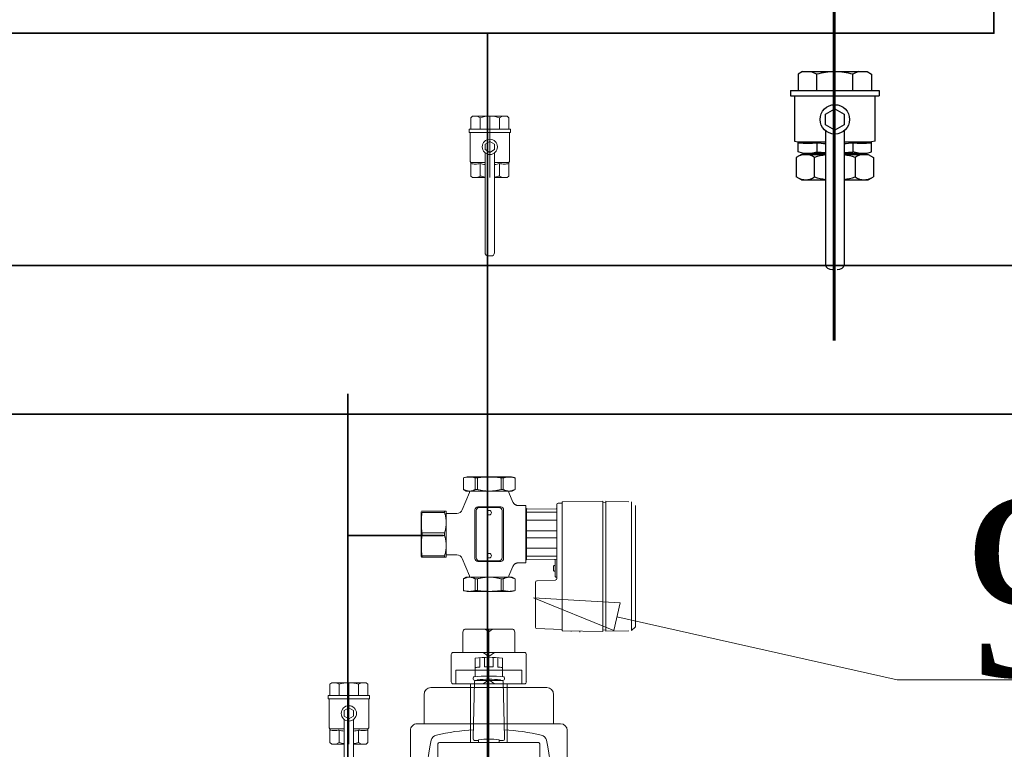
# Model space of a CAD drawing. Header units: centimetres. Extents: x -122 to 72759, y 3298 to 43172.
# Tile 211 of 243: x 31802 to 31874, y 17174 to 17227. Entities that reach past the tile are written whole.
import ezdxf
from ezdxf import colors
from ezdxf.entities.mleader import LeaderData, LeaderLine
from ezdxf.enums import TextEntityAlignment as Align
from ezdxf.lldxf.tags import DXFTag
from ezdxf.math import Vec2, Vec3

# ---------------------------------------------------------------- set-up
doc = ezdxf.new("R2010")
doc.units = ezdxf.units.CM
doc.header["$MEASUREMENT"] = 0
doc.layers.get('0').update_dxf_attribs({"lineweight": 5})
for name, color, linetype, lineweight in [('2DH_OBJ', 7, 'Continuous', 25), ('IS_ct-p', 30, 'CIEPťO_TECH_POWROT1', 60), ('IS_Powrót', 5, 'DASH', 35), ('IS_Text_Odbiornikow_Therm', 7, 'Continuous', 5), ('IS_Zasilanie', 1, 'SOLID', 35), ('S-Opisy', 250, 'Continuous', 15)]:
    doc.layers.add(name, color=color, linetype=linetype, lineweight=lineweight)
doc.layers.add('IS_Armatura_Therm', color=7, linetype='SOLID', lineweight=5, true_color=0x000000)
doc.styles.add('CP_ATTR', font='ROMANS.SHX')
doc.styles.add('IS_KS_wewn_opis', font='ARIALN.TTF', dxfattribs={"width": 0.8, "height": 18})
doc.styles.get("Standard").update_dxf_attribs({"font": 'ARIAL.TTF'})
doc.linetypes.add('CIEPťO_TECH_POWROT1', pattern='A,30,-0.0001,["//",Standard,S=8,R=0,X=0,Y=-4],-0.0001,30,-30', length=90.0002)
tags = doc.linetypes.add('DASH', pattern=[15, 10, -5]).pattern_tags.tags
tags[6:7] = [DXFTag(74, 4), DXFTag(75, 0), DXFTag(340, '0'), DXFTag(46, 0.0), DXFTag(50, 0.0), DXFTag(44, 0.0), DXFTag(45, 0.0)]
tags[4:5] = [DXFTag(74, 4), DXFTag(75, 0), DXFTag(340, '0'), DXFTag(46, 0.0), DXFTag(50, 0.0), DXFTag(44, 0.0), DXFTag(45, 0.0)]
tags = doc.linetypes.add('SOLID', pattern=[10, 10, 0]).pattern_tags.tags
tags[6:7] = [DXFTag(74, 4), DXFTag(75, 0), DXFTag(340, '0'), DXFTag(46, 0.0), DXFTag(50, 0.0), DXFTag(44, 0.0), DXFTag(45, 0.0)]
tags[4:5] = [DXFTag(74, 4), DXFTag(75, 0), DXFTag(340, '0'), DXFTag(46, 0.0), DXFTag(50, 0.0), DXFTag(44, 0.0), DXFTag(45, 0.0)]

# ---------------------------------------------------------------- blocks, each defined once
blk = doc.blocks.new('A$C0A6F419B')
for p, q in [((5.09, 24.21), (5.23, 29.02)), ((32.1, 29.58), (5.21, 29.58)), ((6, 30.36), (31.32, 30.36)), ((31.32, 30.36), (32.1, 29.58)), ((32.25, 24.21), (32.12, 29.02)), ((5.08, 23.53), (32.26, 23.53)), ((5.08, 23.53), (5.23, 15.13)), ((5.09, 24.21), (32.25, 24.21)), ((5.41, 24.21), (5.35, 23.53)), ((31.93, 24.21), (31.99, 23.53)), ((32.12, 15.13), (32.26, 23.53)), ((32.41, 18.73), (32.24, 18.73)), ((32.31, 16.93), (32.15, 16.93)), ((5.23, 15.13), (5.23, 15.13)), ((5.28, 15.08), (32.06, 15.08)), ((5.47, 15.02), (5.5, 14.2)), ((31.68, 9.72), (31.87, 15.02)), ((5.75, 13.96), (21.22, 13.96)), ((6.64, 13.83), (6.75, 7.6)), ((7.37, 7.47), (7.37, 13.96)), ((9.04, 7.47), (9.04, 13.96)), ((11.23, 7.47), (11.23, 13.96)), ((12.69, 7.47), (12.69, 13.96)), ((14.88, 7.47), (14.88, 13.96)), ((16.55, 7.47), (16.55, 13.96)), ((17.28, 13.96), (17.17, 7.6)), ((17.41, 13.62), (20.78, 13.62)), ((18.47, 13.62), (18.51, 13.4)), ((18.64, 13.29), (19.53, 13.29)), ((19.7, 13.62), (19.67, 13.4)), ((20.92, 13.83), (20.92, 13.76)), ((21.55, 13.64), (21.69, 9.81)), ((22.02, 9.48), (31.44, 9.48)), ((17.95, 7.47), (5.97, 7.47)), ((5.97, 5.88), (5.97, 7.47)), ((6.75, 7.6), (17.17, 7.6)), ((6.88, 7.47), (17.04, 7.47)), ((10.77, 7.47), (10.76, 7.47)), ((13.15, 7.47), (13.16, 7.47)), ((17.95, 5.88), (17.95, 7.47)), ((0.18, 5.22), (-0.02, 4.48)), ((-0.02, 4.48), (-0.02, -4.81)), ((2.63, 5.22), (0.18, 5.22)), ((2.63, 5.22), (0.18, 5.22)), ((0.18, 5.22), (0.18, 5.22)), ((2.97, 4.63), (2.63, 5.22)), ((2.63, 5.22), (2.63, 5.22)), ((2.97, -4.96), (2.97, 4.63)), ((3.27, 3.95), (5.24, 4.78)), ((18.68, 4.78), (20.65, 3.95)), ((21.29, 5.22), (20.95, 4.63)), ((20.95, 4.63), (20.95, -4.96)), ((21.29, 5.22), (21.29, 5.22)), ((23.74, 5.22), (21.29, 5.22)), ((23.74, 5.22), (21.29, 5.22)), ((23.74, 5.22), (23.74, 5.22)), ((23.94, 4.48), (23.74, 5.22)), ((23.94, 4.48), (23.94, -4.81)), ((2.63, 2.75), (0.18, 2.75)), ((0.18, 2.75), (0.18, 2.3)), ((2.63, 2.3), (0.18, 2.3)), ((2.63, 2.75), (2.63, 2.3)), ((3.27, 3.95), (2.97, 3.95)), ((6.27, -2.56), (6.27, 2.23)), ((6.87, 2.83), (17.05, 2.83)), ((7.02, 2.5), (16.9, 2.5)), ((17.65, 2.23), (17.65, -2.56)), ((20.95, 3.95), (20.65, 3.95)), ((21.29, 2.75), (21.29, 2.3)), ((23.74, 2.75), (21.29, 2.75)), ((23.74, 2.3), (21.29, 2.3)), ((23.74, 2.75), (23.74, 2.3)), ((6.42, -2.29), (6.42, 1.9)), ((17.5, 1.9), (17.5, -2.29)), ((23.94, -0.56), (23.9, -0.56)), ((2.63, -2.64), (0.18, -2.64)), ((0.18, -2.64), (0.18, -3.08)), ((2.63, -3.08), (0.18, -3.08)), ((2.63, -2.64), (2.63, -3.08)), ((17.05, -3.16), (6.87, -3.16)), ((16.9, -2.89), (7.02, -2.89)), ((21.29, -2.64), (21.29, -3.08)), ((23.74, -2.64), (21.29, -2.64)), ((23.74, -3.08), (21.29, -3.08)), ((23.74, -2.64), (23.74, -3.08)), ((0.18, -5.56), (-0.02, -4.81)), ((2.63, -5.55), (0.18, -5.55)), ((0.18, -5.55), (0.18, -5.56)), ((2.63, -5.56), (0.18, -5.56)), ((2.97, -4.96), (2.63, -5.56)), ((2.63, -5.55), (2.63, -5.56)), ((3.27, -4.28), (2.97, -4.28)), ((6.88, -5.81), (3.27, -4.28)), ((20.65, -4.28), (17.04, -5.81)), ((20.95, -4.28), (20.65, -4.28)), ((21.29, -5.56), (20.95, -4.96)), ((21.29, -5.55), (21.29, -5.56)), ((23.74, -5.55), (21.29, -5.55)), ((23.74, -5.56), (21.29, -5.56)), ((23.94, -4.81), (23.74, -5.56)), ((23.74, -5.55), (23.74, -5.56)), ((7.62, -9.15), (7.62, -6.91)), ((16.3, -9.15), (16.3, -6.91)), ((7.17, -9.15), (16.75, -9.15)), ((7.17, -14.35), (7.17, -9.15)), ((7.17, -9.5), (7.42, -9.5)), ((7.42, -9.5), (7.42, -14.19)), ((11.7, -9.5), (12.22, -9.5)), ((11.7, -9.5), (11.7, -14.19)), ((12.22, -9.5), (12.22, -14.19)), ((16.49, -9.5), (16.75, -9.5)), ((16.49, -9.5), (16.49, -14.19)), ((16.75, -14.35), (16.75, -9.15)), ((7.32, -14.39), (16.6, -14.39)), ((11.7, -14.19), (12.22, -14.19)), ((16.49, -14.19), (16.75, -14.19)), ((16.75, -14.35), (16.6, -14.39))]:
    blk.add_line(p, q)
for points in [[(0.18, 5.22), (0.16, 5.12), (0.14, 5.03), (0.12, 4.93), (0.1, 4.84), (0.08, 4.74), (0.07, 4.65), (0.05, 4.55), (0.04, 4.46), (0.04, 4.36), (0.03, 4.27), (0.02, 4.17), (0.02, 4.08), (0.02, 3.98), (0.02, 3.89), (0.02, 3.79), (0.03, 3.7), (0.04, 3.6), (0.04, 3.51), (0.05, 3.41), (0.07, 3.32), (0.08, 3.23), (0.1, 3.13), (0.12, 3.04), (0.14, 2.94), (0.16, 2.85), (0.18, 2.75)], [(2.63, 5.22), (2.67, 5.13), (2.72, 5.04), (2.76, 4.95), (2.8, 4.86), (2.83, 4.77), (2.86, 4.68), (2.89, 4.6), (2.91, 4.51), (2.93, 4.42), (2.94, 4.33), (2.96, 4.25), (2.97, 4.16), (2.97, 4.07), (2.97, 3.98)], [(5.24, 4.78), (5.29, 4.81), (5.35, 4.84), (5.41, 4.87), (5.47, 4.91), (5.52, 4.95), (5.57, 4.99), (5.62, 5.04), (5.67, 5.09), (5.71, 5.14), (5.75, 5.19), (5.79, 5.25), (5.82, 5.31), (5.85, 5.37), (5.88, 5.43), (5.9, 5.49), (5.92, 5.56), (5.94, 5.62), (5.95, 5.69), (5.96, 5.75), (5.97, 5.82), (5.97, 5.88)], [(17.95, 5.88), (17.95, 5.82), (17.96, 5.75), (17.97, 5.69), (17.98, 5.62), (18, 5.56), (18.02, 5.49), (18.04, 5.43), (18.07, 5.37), (18.1, 5.31), (18.13, 5.25), (18.17, 5.19), (18.21, 5.14), (18.25, 5.09), (18.3, 5.04), (18.35, 4.99), (18.4, 4.95), (18.45, 4.91), (18.51, 4.87), (18.56, 4.84), (18.62, 4.81), (18.68, 4.78)], [(21.29, 5.22), (21.24, 5.13), (21.2, 5.04), (21.16, 4.95), (21.12, 4.86), (21.09, 4.77), (21.06, 4.68), (21.03, 4.6), (21.01, 4.51), (20.99, 4.42), (20.97, 4.33), (20.96, 4.25), (20.95, 4.16), (20.95, 4.07), (20.95, 3.98)], [(23.74, 5.22), (23.76, 5.12), (23.78, 5.03), (23.8, 4.93), (23.82, 4.84), (23.84, 4.74), (23.85, 4.65), (23.86, 4.55), (23.88, 4.46), (23.88, 4.36), (23.89, 4.27), (23.9, 4.17), (23.9, 4.08), (23.9, 3.98), (23.9, 3.89), (23.9, 3.79), (23.89, 3.7), (23.88, 3.6), (23.88, 3.51), (23.86, 3.41), (23.85, 3.32), (23.84, 3.23), (23.82, 3.13), (23.8, 3.04), (23.78, 2.94), (23.76, 2.85), (23.74, 2.75)], [(0.18, 2.3), (0.16, 2.12), (0.14, 1.93), (0.12, 1.74), (0.1, 1.56), (0.08, 1.37), (0.07, 1.19), (0.06, 1), (0.05, 0.81), (0.04, 0.62), (0.03, 0.42), (0.02, 0.22), (0.02, 0.03), (0.02, -0.17), (0.02, -0.36), (0.02, -0.56), (0.03, -0.75), (0.04, -0.95), (0.05, -1.14), (0.06, -1.33), (0.07, -1.52), (0.08, -1.7), (0.1, -1.89), (0.12, -2.08), (0.14, -2.26), (0.16, -2.45), (0.18, -2.64)], [(2.97, 3.98), (2.97, 3.9), (2.97, 3.81), (2.96, 3.72), (2.94, 3.63), (2.93, 3.55), (2.91, 3.46), (2.89, 3.37), (2.86, 3.28), (2.83, 3.2), (2.8, 3.11), (2.76, 3.02), (2.72, 2.93), (2.67, 2.84), (2.63, 2.75)], [(2.63, 2.3), (2.67, 2.12), (2.72, 1.94), (2.76, 1.76), (2.8, 1.58), (2.83, 1.41), (2.86, 1.23), (2.89, 1.06), (2.91, 0.88), (2.93, 0.71), (2.94, 0.53), (2.96, 0.36), (2.97, 0.18), (2.97, 0.01), (2.97, -0.17)], [(20.95, 3.98), (20.95, 3.9), (20.95, 3.81), (20.96, 3.72), (20.97, 3.63), (20.99, 3.55), (21.01, 3.46), (21.03, 3.37), (21.06, 3.28), (21.09, 3.2), (21.12, 3.11), (21.16, 3.02), (21.2, 2.93), (21.24, 2.84), (21.29, 2.75)], [(21.29, 2.3), (21.24, 2.12), (21.2, 1.94), (21.16, 1.76), (21.12, 1.58), (21.09, 1.41), (21.06, 1.23), (21.03, 1.06), (21.01, 0.88), (20.99, 0.71), (20.97, 0.53), (20.96, 0.36), (20.95, 0.18), (20.95, 0.01), (20.95, -0.17)], [(23.74, 2.3), (23.76, 2.12), (23.78, 1.93), (23.8, 1.74), (23.82, 1.56), (23.84, 1.37), (23.85, 1.19), (23.86, 1), (23.87, 0.81), (23.88, 0.62), (23.89, 0.42), (23.9, 0.22), (23.9, 0.03), (23.9, -0.17), (23.9, -0.36), (23.9, -0.56), (23.89, -0.75), (23.88, -0.95), (23.87, -1.14), (23.86, -1.33), (23.85, -1.52), (23.84, -1.7), (23.82, -1.89), (23.8, -2.08), (23.78, -2.26), (23.76, -2.45), (23.74, -2.64)], [(2.97, -0.17), (2.97, -0.34), (2.97, -0.52), (2.96, -0.69), (2.94, -0.87), (2.93, -1.04), (2.91, -1.22), (2.89, -1.39), (2.86, -1.57), (2.83, -1.74), (2.8, -1.92), (2.76, -2.09), (2.72, -2.27), (2.67, -2.45), (2.63, -2.64)], [(20.95, -0.17), (20.95, -0.34), (20.95, -0.52), (20.96, -0.69), (20.97, -0.87), (20.99, -1.04), (21.01, -1.22), (21.03, -1.39), (21.06, -1.57), (21.09, -1.74), (21.12, -1.92), (21.16, -2.09), (21.2, -2.27), (21.24, -2.45), (21.29, -2.64)], [(0.18, -3.08), (0.16, -3.18), (0.14, -3.27), (0.12, -3.37), (0.1, -3.46), (0.08, -3.56), (0.07, -3.65), (0.05, -3.75), (0.04, -3.84), (0.04, -3.94), (0.03, -4.03), (0.02, -4.13), (0.02, -4.22), (0.02, -4.32), (0.02, -4.41), (0.02, -4.51), (0.03, -4.6), (0.04, -4.7), (0.04, -4.79), (0.05, -4.89), (0.07, -4.98), (0.08, -5.07), (0.1, -5.17), (0.12, -5.26), (0.14, -5.36), (0.16, -5.46), (0.18, -5.55)], [(2.63, -3.08), (2.67, -3.17), (2.72, -3.26), (2.76, -3.35), (2.8, -3.44), (2.83, -3.53), (2.86, -3.62), (2.89, -3.7), (2.91, -3.79), (2.93, -3.88), (2.94, -3.97), (2.96, -4.05), (2.97, -4.14), (2.97, -4.23), (2.97, -4.32)], [(21.29, -3.08), (21.24, -3.17), (21.2, -3.26), (21.16, -3.35), (21.12, -3.44), (21.09, -3.53), (21.06, -3.62), (21.03, -3.7), (21.01, -3.79), (20.99, -3.88), (20.97, -3.97), (20.96, -4.05), (20.95, -4.14), (20.95, -4.23), (20.95, -4.32)], [(23.74, -3.08), (23.76, -3.18), (23.78, -3.27), (23.8, -3.37), (23.82, -3.46), (23.84, -3.56), (23.85, -3.65), (23.86, -3.75), (23.88, -3.84), (23.88, -3.94), (23.89, -4.03), (23.9, -4.13), (23.9, -4.22), (23.9, -4.32), (23.9, -4.41), (23.9, -4.51), (23.89, -4.6), (23.88, -4.7), (23.88, -4.79), (23.86, -4.89), (23.85, -4.98), (23.84, -5.07), (23.82, -5.17), (23.8, -5.26), (23.78, -5.36), (23.76, -5.46), (23.74, -5.55)], [(2.97, -4.32), (2.97, -4.4), (2.97, -4.49), (2.96, -4.58), (2.94, -4.67), (2.93, -4.75), (2.91, -4.84), (2.89, -4.93), (2.86, -5.02), (2.83, -5.1), (2.8, -5.19), (2.76, -5.28), (2.72, -5.37), (2.67, -5.46), (2.63, -5.55)], [(20.95, -4.32), (20.95, -4.4), (20.95, -4.49), (20.96, -4.58), (20.97, -4.67), (20.99, -4.75), (21.01, -4.84), (21.03, -4.93), (21.06, -5.02), (21.09, -5.1), (21.12, -5.19), (21.16, -5.28), (21.2, -5.37), (21.24, -5.46), (21.29, -5.55)], [(7.42, -9.5), (7.58, -9.45), (7.74, -9.41), (7.89, -9.37), (8.05, -9.33), (8.2, -9.3), (8.35, -9.27), (8.5, -9.24), (8.66, -9.22), (8.81, -9.2), (8.96, -9.18), (9.11, -9.17), (9.26, -9.16), (9.41, -9.15), (9.56, -9.15)], [(9.56, -9.15), (9.72, -9.15), (9.87, -9.16), (10.02, -9.17), (10.17, -9.18), (10.32, -9.2), (10.47, -9.22), (10.62, -9.24), (10.78, -9.27), (10.93, -9.3), (11.08, -9.33), (11.23, -9.37), (11.39, -9.41), (11.54, -9.45), (11.7, -9.5)], [(12.22, -9.5), (12.37, -9.45), (12.53, -9.41), (12.69, -9.37), (12.84, -9.33), (12.99, -9.3), (13.14, -9.27), (13.3, -9.24), (13.45, -9.22), (13.6, -9.2), (13.75, -9.18), (13.9, -9.17), (14.05, -9.16), (14.2, -9.15), (14.36, -9.15)], [(14.36, -9.15), (14.51, -9.15), (14.66, -9.16), (14.81, -9.17), (14.96, -9.18), (15.11, -9.2), (15.26, -9.22), (15.42, -9.24), (15.57, -9.27), (15.72, -9.3), (15.87, -9.33), (16.03, -9.37), (16.18, -9.41), (16.34, -9.45), (16.49, -9.5)], [(7.42, -14.19), (7.59, -14.22), (7.75, -14.24), (7.91, -14.26), (8.07, -14.27), (8.23, -14.29), (8.39, -14.3), (8.55, -14.32), (8.72, -14.33), (8.89, -14.34), (9.06, -14.34), (9.23, -14.35), (9.39, -14.35), (9.56, -14.35), (9.73, -14.35), (9.9, -14.35), (10.07, -14.34), (10.24, -14.34), (10.41, -14.33), (10.57, -14.32), (10.74, -14.3), (10.9, -14.29), (11.06, -14.27), (11.22, -14.26), (11.38, -14.24), (11.54, -14.22), (11.7, -14.19)], [(12.22, -14.19), (12.38, -14.22), (12.54, -14.24), (12.7, -14.26), (12.86, -14.27), (13.02, -14.29), (13.18, -14.3), (13.35, -14.32), (13.51, -14.33), (13.68, -14.34), (13.85, -14.34), (14.02, -14.35), (14.19, -14.35), (14.36, -14.35), (14.53, -14.35), (14.69, -14.35), (14.86, -14.34), (15.03, -14.34), (15.2, -14.33), (15.37, -14.32), (15.53, -14.3), (15.69, -14.29), (15.85, -14.27), (16.01, -14.26), (16.17, -14.24), (16.33, -14.22), (16.49, -14.19)]]:
    blk.add_lwpolyline(points)
for centre in [(7.47, -0.17), (16.45, -0.17)]:
    blk.add_circle(centre, 0.464)
for centre, radius, start, end in [((5.28, 15.13), 0.0559, 181, 270), ((5.42, 15.02), 0.0559, 2, 90), ((31.93, 15.02), 0.0559, 90, 178), ((32.06, 15.13), 0.0559, 270, 359), ((5.75, 14.21), 0.246, 182, 270), ((6.5, 13.83), 0.134, 1, 90), ((17.41, 13.49), 0.134, 90, 179), ((18.64, 13.42), 0.134, 189.4623, 270), ((19.53, 13.42), 0.134, 270, 350.5377), ((20.78, 13.76), 0.134, 270, 0), ((21.05, 13.83), 0.134, 90, 180), ((21.22, 13.62), 0.336, 2, 90), ((22.02, 9.82), 0.336, 182, 270), ((31.44, 9.73), 0.246, 270, 358), ((6.42, 7.77), 0.3, 270, 0), ((6.88, 7.61), 0.134, 181, 270), ((17.04, 7.61), 0.134, 270, 359), ((17.5, 7.77), 0.3, 180, 270), ((6.87, 2.23), 0.599, 90, 180), ((7.02, 1.9), 0.599, 90, 180), ((16.9, 1.9), 0.599, 0, 90), ((17.05, 2.23), 0.599, 360, 90), ((6.87, -2.56), 0.599, 180, 270), ((7.02, -2.29), 0.599, 180, 270), ((16.9, -2.29), 0.599, 270, 0), ((17.05, -2.56), 0.599, 270, 0), ((6.42, -6.91), 1.2, 359.9996, 67.1272), ((17.5, -6.91), 1.2, 112.8729, 180.0002)]:
    blk.add_arc(centre, radius, start, end)
blk = doc.blocks.new('G$CB2B29D77')
for p, q in [((-0.552, 0.113), (-0.69, 0)), ((-0.69, 0), (-0.69, -0.834)), ((-0.552, 0.113), (1.971, 0.113)), ((-0.226, 0.113), (0, 0)), ((0.71, 0.113), (0.71, -4.387)), ((1.646, 0.113), (1.42, 0)), ((1.971, 0.113), (2.11, 0)), ((2.11, 0), (2.11, -0.834)), ((0, -0.834), (0, 0)), ((1.42, -0.834), (1.42, 0)), ((-0.8, -0.834), (2.22, -0.834)), ((-0.8, -0.834), (-0.8, -1.073)), ((-0.8, -1.073), (2.22, -1.073)), ((-0.743, -1.073), (-0.743, -3.201)), ((2.163, -3.201), (2.163, -1.073)), ((2.22, -0.834), (2.22, -1.073)), ((0.36, -1.935), (0.71, -1.733)), ((0.36, -2.339), (0.36, -1.935)), ((0.71, -1.733), (1.06, -1.935)), ((1.06, -1.935), (1.06, -2.339)), ((0.71, -2.541), (0.36, -2.339)), ((0.36, -2.574), (0.36, -9.898)), ((1.06, -2.339), (0.71, -2.541)), ((1.06, -2.574), (1.06, -9.898)), ((-0.743, -3.201), (-0.691, -3.278)), ((-0.691, -4.274), (-0.691, -3.278)), ((-0.691, -3.278), (0.36, -3.278)), ((0, -3.363), (0, -4.274)), ((1.06, -3.278), (2.111, -3.278)), ((1.42, -3.363), (1.42, -4.274)), ((2.163, -3.201), (2.111, -3.278)), ((2.111, -4.274), (2.111, -3.278)), ((-0.552, -4.387), (-0.691, -4.274)), ((-0.226, -4.387), (0, -4.274)), ((1.646, -4.387), (1.42, -4.274)), ((1.971, -4.387), (2.111, -4.274)), ((-0.552, -4.387), (0.36, -4.387)), ((1.06, -4.387), (1.971, -4.387)), ((0.797, -10.137), (0.622, -10.137))]:
    blk.add_line(p, q)
blk.add_circle((0.71, -2.137), 0.56)
for centre, major_axis, ratio, start_param, end_param in [((0.715, -1.244), (1.789, 0), 0.758281, 1.57347, 1.981618), ((0.705, -1.244), (1.789, 0), 0.758281, 1.159975, 1.568122), ((-0.345, -2.727), (1.053, 0), 0.638931, 4.37818, 4.712393), ((-0.345, -2.727), (1.053, 0), 0.63881, -1.570792, -1.236579), ((0.848, -2.119), (2.124, 0), 0.63881, 4.301568, 4.480366), ((0.571, -2.119), (2.124, 0), 0.63881, -1.338774, -1.159975), ((1.765, -2.727), (1.053, 0), 0.63881, 4.378172, 4.712385), ((1.765, -2.727), (1.053, 0), 0.638931, 4.712385, 5.046598), ((0.848, -3.03), (2.124, 0), 0.63881, 4.301568, 4.480366), ((0.571, -3.03), (2.124, 0), 0.63881, -1.338774, -1.159975), ((0.622, -9.898), (0.263, 0), 0.910363, 3.141593, 4.712389), ((0.797, -9.898), (0.263, 0), 0.910363, -1.570796, 0)]:
    blk.add_ellipse(centre, major_axis=major_axis, ratio=ratio, start_param=start_param, end_param=end_param)
at = {"linetype": 'ByBlock', "style": 'CP_ATTR', "flags": 9}
for tag in ['NAME', 'GROUP', 'NUMBER', 'PRODUCER', 'ARTICLE', 'PRODUCT-TYPE', 'ORDER-NO', 'CHARACTER', 'DN', 'PN', 'TEMPERATURE', 'FLOW', 'POWER', 'VOLTAGE', 'WEIGHT', 'OTHER']:
    blk.add_attdef(tag, text='', height=0.00005, rotation=270, dxfattribs=at).set_placement((0.708, 0.204), align=Align.MIDDLE_LEFT)
blk = doc.blocks.new('G$CA64AE2BC')
for p, q in [((-2.376, 3.5), (-2.7, 3.306)), ((-2.7, 3.306), (-2.7, 2.127)), ((-2.376, 3.5), (2.376, 3.5)), ((-1.729, 3.5), (-1.323, 3.306)), ((-1.323, 2.127), (-1.323, 3.306)), ((0, 3.5), (0, -8)), ((1.729, 3.5), (1.323, 3.306)), ((1.323, 2.127), (1.323, 3.306)), ((2.376, 3.5), (2.7, 3.306)), ((2.7, 3.306), (2.7, 2.127)), ((-3.239, 2.127), (3.239, 2.127)), ((-3.239, 2.127), (-3.239, 1.716)), ((-3.239, 1.716), (3.239, 1.716)), ((-2.958, 1.716), (-2.958, -1.592)), ((2.958, -1.592), (2.958, 1.716)), ((3.239, 2.127), (3.239, 1.716)), ((-0.675, 0.39), (0, 0.779)), ((0, 0.779), (0.675, 0.39)), ((-0.675, -0.39), (-0.675, 0.39)), ((0.675, 0.39), (0.675, -0.39)), ((0, -0.779), (-0.675, -0.39)), ((0.675, -0.39), (0, -0.779)), ((-0.675, -0.843), (-0.675, -10.679)), ((0.675, -0.843), (0.675, -10.679)), ((-2.958, -1.592), (-2.7, -1.648)), ((-2.7, -2.381), (-2.7, -1.648)), ((-2.7, -1.648), (-0.675, -1.648)), ((-1.323, -1.711), (-1.323, -2.381)), ((0.675, -1.648), (2.7, -1.648)), ((1.323, -1.711), (1.323, -2.381)), ((2.958, -1.592), (2.7, -1.648)), ((2.7, -2.381), (2.7, -1.648)), ((-2.45, -2.575), (-2.829, -2.787)), ((-2.829, -2.787), (-2.829, -4.213)), ((-2.376, -2.464), (-2.7, -2.381)), ((-2.45, -2.575), (-0.675, -2.575)), ((-2.376, -2.464), (-0.675, -2.464)), ((-2.12, -2.464), (-2.12, -2.575)), ((-1.729, -2.464), (-1.323, -2.381)), ((-1.485, -4.213), (-1.485, -2.787)), ((0.675, -2.464), (2.376, -2.464)), ((0.675, -2.575), (2.45, -2.575)), ((1.729, -2.464), (1.323, -2.381)), ((1.485, -2.787), (1.485, -4.213)), ((2.12, -2.464), (2.12, -2.575)), ((2.376, -2.464), (2.7, -2.381)), ((2.45, -2.575), (2.829, -2.787)), ((2.829, -2.787), (2.829, -4.213)), ((-2.45, -4.425), (-2.829, -4.213)), ((2.45, -4.425), (2.829, -4.213)), ((-2.45, -4.425), (-0.675, -4.425)), ((0.675, -4.425), (2.45, -4.425))]:
    blk.add_line(p, q)
blk.add_circle((0, 0), 1.08)
for centre, major_axis, ratio, start_param, end_param in [((0.009, 1.163), (3.335, 0), 0.700858, 1.57347, 1.981618), ((-0.009, 1.163), (3.335, 0), 0.700858, 1.159975, 1.568122), ((-1.945, -1.243), (2.307, 0), 0.214533, 4.378938, 4.712393), ((-1.945, -1.243), (1.896, 0), 0.261045, -1.570792, -1.236579), ((0.204, -0.795), (3.824, 0), 0.261045, 4.301568, 4.480366), ((-0.204, -0.795), (3.824, 0), 0.261045, -1.338774, -1.159975), ((1.945, -1.243), (1.896, 0), 0.261045, 4.378172, 4.712385), ((1.945, -1.243), (2.307, 0), 0.214533, 4.712385, 5.04584), ((-2.138, -3.847), (0, 1.272), 0.98529, 0.004995, 0.411526), ((-2.144, -3.791), (0, 1.216), 0.959459, -0.600118, 0), ((-0.168, -7.12), (0, 4.545), 0.959459, 0.116569, 0.306968), ((0.204, -1.466), (3.824, 0), 0.261045, 4.301568, 4.480366), ((-0.204, -1.466), (3.824, 0), 0.261045, -1.338774, -1.159975), ((0.168, -7.12), (0, 4.545), 0.959459, -0.306968, -0.116569), ((2.144, -3.791), (0, 1.216), 0.959459, 0, 0.600118), ((-2.138, -3.153), (0, 1.272), 0.98529, 2.730067, 3.136597), ((-2.144, -3.209), (0, 1.216), 0.959459, -3.141593, -2.541474), ((-0.168, 0.12), (0, 4.545), 0.959459, 2.834625, 3.025024), ((0.168, 0.12), (0, 4.545), 0.959459, -3.025024, -2.834625), ((2.144, -3.209), (0, 1.216), 0.959459, 2.541474, 3.141593), ((2.138, -3.153), (0, 1.272), 0.98529, -3.136597, -2.730067), ((-0.169, -10.679), (0.506, 0), 0.633951, 3.141593, 4.712389), ((0.169, -10.679), (0.506, 0), 0.633951, -1.570796, 0)]:
    blk.add_ellipse(centre, major_axis=major_axis, ratio=ratio, start_param=start_param, end_param=end_param)
at = {"linetype": 'ByBlock', "style": 'CP_ATTR', "flags": 9}
for tag in ['NAME', 'GROUP', 'NUMBER', 'PRODUCER', 'ARTICLE', 'PRODUCT-TYPE', 'ORDER-NO', 'CHARACTER', 'DN', 'PN', 'TEMPERATURE', 'FLOW', 'POWER', 'VOLTAGE', 'WEIGHT', 'OTHER']:
    blk.add_attdef(tag, text='', height=0.000005, rotation=270, dxfattribs=at).set_placement((-0.003, 3.509), align=Align.MIDDLE_LEFT)
blk = doc.blocks.new('G$CB51E6A42')
for p, q in [((-4.557, 11.924), (-4.557, 10.439)), ((-4.405, 12.133), (-0.909, 12.133)), ((-2.93, 12.133), (-2.657, 11.946)), ((-2.657, 8.133), (-2.657, 12.133)), ((-2.385, 12.133), (-2.657, 11.946)), ((-2.657, 10.433), (-2.657, 11.946)), ((-0.757, 11.924), (-0.757, 10.439)), ((-5.407, 10.28), (-5.407, 8.286)), ((-5.253, 10.433), (-0.062, 10.433)), ((-3.08, 10.433), (-2.657, 10.143)), ((-2.234, 10.433), (-2.657, 10.143)), ((-2.657, 8.434), (-2.657, 10.143)), ((0.093, 8.286), (0.093, 10.28)), ((-0.242, 9.133), (-5.072, 9.133)), ((-2.657, -8.867), (-2.657, 9.133)), ((-5.253, 8.133), (-0.062, 8.133)), ((-0.242, 8.133), (-5.072, 8.133)), ((-4.273, 5.636), (-4.004, 8.133)), ((-3.08, 8.145), (-2.657, 8.434)), ((-2.234, 8.145), (-2.657, 8.434)), ((-1.579, 5.636), (-1.31, 8.133)), ((-4.004, -3.567), (-4.004, -7.867)), ((-1.31, -3.567), (-1.31, -7.867)), ((-3.704, -8.016), (-3.799, -3.945)), ((-1.516, -3.945), (-1.611, -8.016)), ((-0.062, -7.867), (-5.253, -7.867)), ((-0.242, -7.867), (-5.072, -7.867)), ((-3.08, -7.878), (-2.657, -8.168)), ((-2.657, -7.867), (-2.657, -11.867)), ((-2.234, -7.878), (-2.657, -8.168)), ((-5.407, -8.02), (-5.407, -10.014)), ((-3.503, -8.123), (-3.743, -8.146)), ((-2.657, -8.168), (-2.657, -9.877)), ((-1.812, -8.123), (-1.572, -8.146)), ((0.093, -10.014), (0.093, -8.02)), ((-0.242, -8.867), (-5.072, -8.867)), ((-3.08, -10.167), (-2.657, -9.877)), ((-2.234, -10.167), (-2.657, -9.877)), ((-0.062, -10.167), (-5.253, -10.167)), ((-4.557, -11.658), (-4.557, -10.173)), ((-2.657, -10.167), (-2.657, -11.68)), ((-0.757, -11.658), (-0.757, -10.173)), ((-0.909, -11.867), (-4.405, -11.867)), ((-2.93, -11.867), (-2.657, -11.68)), ((-2.385, -11.867), (-2.657, -11.68))]:
    blk.add_line(p, q)
at = {"extrusion": (-1, 6.12323e-17, 0)}
for p, q in [((-5.072, 9.133), (-5.072, 8.133)), ((-0.242, 9.133), (-0.242, 8.133)), ((-7.407, 7.299), (-7.407, 5.208)), ((1.593, 7.855), (-6.907, 7.855)), ((2.093, 5.208), (2.093, 7.299)), ((2.593, 5.208), (-7.907, 5.208)), ((-6.387, -3.467), (-6.387, 5.533)), ((-6.288, 5.633), (0.973, 5.633)), ((1.073, 4.62), (1.073, 5.533)), ((-8.407, 4.73), (-8.407, -4.464)), ((-5.094, 4.533), (-5.094, -2.267)), ((1.023, 4.633), (-4.995, 4.633)), ((1.122, -2.267), (1.122, 4.533)), ((3.093, -4.464), (3.093, 4.73)), ((-1.133, 0.29), (-0.972, 0.009)), ((-0.886, 0.059), (-1.047, 0.34)), ((-0.938, 0), (-0.895, 0.025)), ((-0.519, 0.482), (-0.519, 0.158)), ((-0.494, 0.133), (-0.444, 0.133)), ((-0.419, 0.158), (-0.419, 0.482)), ((0.109, 0.34), (-0.052, 0.059)), ((-0.043, 0.025), (0, 0)), ((0.034, 0.009), (0.195, 0.29)), ((-1.389, -0.717), (-1.712, -0.717)), ((-1.57, -0.186), (-1.291, -0.348)), ((-1.241, -0.261), (-1.52, -0.099)), ((-1.257, -0.339), (-1.232, -0.295)), ((0.294, -0.295), (0.319, -0.339)), ((0.582, -0.099), (0.303, -0.261)), ((0.353, -0.348), (0.632, -0.186)), ((0.773, -0.717), (0.451, -0.717)), ((-1.712, -0.817), (-1.389, -0.817)), ((-1.291, -1.186), (-1.57, -1.348)), ((-1.52, -1.435), (-1.241, -1.273)), ((-1.364, -0.792), (-1.364, -0.742)), ((-1.232, -1.239), (-1.257, -1.195)), ((0.319, -1.195), (0.294, -1.239)), ((0.303, -1.273), (0.582, -1.435)), ((0.632, -1.348), (0.353, -1.186)), ((0.426, -0.742), (0.426, -0.792)), ((0.451, -0.817), (0.773, -0.817)), ((-0.972, -1.543), (-1.133, -1.824)), ((-1.047, -1.874), (-0.886, -1.593)), ((-0.895, -1.559), (-0.938, -1.534)), ((-0.519, -1.692), (-0.519, -2.016)), ((-0.444, -1.667), (-0.494, -1.667)), ((-0.419, -2.016), (-0.419, -1.692)), ((-0.052, -1.593), (0.109, -1.874)), ((0, -1.534), (-0.043, -1.559)), ((0.195, -1.824), (0.034, -1.543)), ((-4.995, -2.367), (1.023, -2.367)), ((1.073, -3.467), (1.073, -2.354)), ((-6.288, -3.567), (0.973, -3.567)), ((-3.403, -3.57), (-3.403, -3.771)), ((-1.911, -3.57), (-1.911, -3.771)), ((-3.799, -3.945), (-3.799, -3.814)), ((-3.705, -3.724), (-3.403, -3.724)), ((-1.911, -3.724), (-1.615, -3.724)), ((-1.516, -3.824), (-1.516, -3.945)), ((-7.907, -4.942), (2.593, -4.942)), ((-7.407, -4.942), (-7.407, -7.069)), ((2.093, -7.069), (2.093, -4.942)), ((-6.907, -7.601), (1.593, -7.601)), ((-5.072, -8.867), (-5.072, -7.867)), ((-0.242, -8.867), (-0.242, -7.867)), ((-3.801, -8.31), (-3.801, -8.21)), ((-3.652, -9.758), (-3.652, -8.384)), ((-3.503, -8.115), (-3.503, -8.16)), ((-1.812, -8.115), (-1.812, -8.16)), ((-1.663, -9.758), (-1.663, -8.384)), ((-1.514, -8.31), (-1.514, -8.21)), ((-3.32, -9.098), (-3.32, -9.788)), ((-2.968, -9.808), (-2.968, -9.109)), ((-2.347, -9.109), (-2.347, -9.808)), ((-1.994, -9.788), (-1.994, -9.098))]:
    blk.add_line(p, q, dxfattribs=at)
for centre, major_axis, ratio, start_param, end_param in [((-4.405, 11.924), (0, 0.209), 0.728684, 0, 1.570796), ((-0.909, 11.924), (0, 0.209), 0.728684, -1.570796, 0), ((-5.253, 10.28), (0.155, 0), 0.992157, 1.570796, 3.141593), ((-0.062, 10.28), (0.155, 0), 0.992157, 0, 1.570796), ((-5.253, 8.286), (0.155, 0), 0.992157, 3.141593, 4.712389), ((-0.062, 8.286), (0.155, 0), 0.992157, -1.570796, 0), ((-6.907, 7.299), (0, -0.556), 0.899249, -3.141593, -1.570796), ((1.593, 7.299), (0, -0.556), 0.899249, 1.570796, 3.141593), ((-7.907, 4.73), (-0.5, 0), 0.955771, -1.570796, 0), ((-6.288, 5.533), (0, 0.1), 0.994652, 0, 1.570796), ((0.973, 5.533), (0, 0.1), 0.994652, 4.712389, 6.283185), ((2.593, 4.73), (-0.5, 0), 0.955771, 3.141593, 4.712389), ((-6.396, 3.892), (0, 0.5), 0.994652, 0.220564, 1.350232), ((-2.657, -12.873), (0, 17.681), 0.994652, 0.21372, 0.220564), ((-4.995, 4.533), (0, 0.1), 0.994652, 0, 1.570796), ((1.023, 4.533), (0, 0.1), 0.994652, 4.712389, 6.283185), ((-2.657, -12.873), (0, 17.681), 0.994652, 6.062621, 6.066571), ((1.081, 3.892), (0, 0.5), 0.994652, 4.932953, 6.062621), ((10.279, 0.133), (0, 17.681), 0.994652, 1.350232, 1.791361), ((-15.593, 0.133), (0, 17.681), 0.994652, 4.491825, 4.932953), ((-0.951, 0.022), (0, 0.025), 0.994652, 2.094395, 3.665191), ((-0.908, 0.047), (0, 0.025), 0.994652, 3.665191, 5.235988), ((-0.494, 0.158), (0, 0.025), 0.994652, 1.570796, 3.141593), ((-0.444, 0.158), (0, 0.025), 0.994652, 3.141593, 4.712389), ((-0.031, 0.047), (0, 0.025), 0.994652, 1.047198, 2.617994), ((0.012, 0.022), (0, 0.025), 0.994652, 2.617994, 4.18879), ((-1.389, -0.742), (0, 0.025), 0.994652, 4.712389, 6.283185), ((-1.278, -0.326), (0, 0.025), 0.994652, 2.617994, 4.18879), ((-1.253, -0.283), (0, 0.025), 0.994652, 4.18879, 5.759587), ((0.315, -0.283), (0, 0.025), 0.994652, 0.523599, 2.094395), ((0.34, -0.326), (0, 0.025), 0.994652, 2.094395, 3.665191), ((0.451, -0.742), (0, 0.025), 0.994652, 0, 1.570796), ((-1.389, -0.792), (0, 0.025), 0.994652, 3.141593, 4.712389), ((-1.278, -1.208), (0, 0.025), 0.994652, 5.235988, 6.806784), ((-1.253, -1.251), (0, 0.025), 0.994652, 3.665191, 5.235988), ((0.315, -1.251), (0, 0.025), 0.994652, 1.047198, 2.617994), ((0.34, -1.208), (0, 0.025), 0.994652, 5.759587, 7.330383), ((0.451, -0.792), (0, 0.025), 0.994652, 1.570796, 3.141593), ((-0.951, -1.555), (0, 0.025), 0.994652, 5.759587, 7.330383), ((-0.908, -1.58), (0, 0.025), 0.994652, 4.18879, 5.759587), ((-0.494, -1.692), (0, 0.025), 0.994652, 0, 1.570796), ((-0.444, -1.692), (0, 0.025), 0.994652, 4.712389, 6.283185), ((-0.031, -1.58), (0, 0.025), 0.994652, 0.523599, 2.094395), ((0.012, -1.555), (0, 0.025), 0.994652, 5.235988, 6.806784), ((-4.995, -2.267), (0, 0.1), 0.994652, 1.570796, 3.141593), ((1.023, -2.267), (0, 0.1), 0.994652, 3.141593, 4.712389), ((1.037, -2.308), (0, 0.1), 0.994652, 5.003272, 5.250523), ((-6.288, -3.467), (0, 0.1), 0.994652, 1.570796, 3.141593), ((0.973, -3.467), (0, 0.1), 0.994652, 3.141593, 4.712389), ((-6.396, -3.626), (0, 0.5), 0.994652, 1.791361, 2.921028), ((-2.657, 13.139), (0, 17.681), 0.994652, 2.921028, 3.07738), ((-3.705, -3.818), (0, 0.0944), 0.994652, 6.279005, 7.809185), ((-2.657, 3.305), (0, 7.116), 0.994652, 3.036005, 3.247181), ((-1.615, -3.824), (0, 0.1), 0.994652, 4.712389, 6.283185), ((-2.657, 13.139), (0, 17.681), 0.994652, 3.205805, 3.362157), ((1.081, -3.626), (0, 0.5), 0.994652, 3.362157, 4.491825), ((-7.907, -4.464), (-0.5, 0), 0.955771, 0, 1.570796), ((2.593, -4.464), (-0.5, 0), 0.955771, 1.570796, 3.141593), ((-6.907, -7.069), (0, -0.532), 0.940171, -1.570796, 0), ((1.593, -7.069), (0, -0.532), 0.940171, 0, 1.570796), ((-5.253, -8.02), (-0.155, 0), 0.992157, -1.570796, 0), ((-0.062, -8.02), (-0.155, 0), 0.992157, 3.141593, 4.712389), ((-3.728, -8.218), (0, 0.0736), 0.994652, 0.197083, 1.461725), ((-3.727, -8.302), (0, 0.075), 0.994652, 1.677362, 2.743039), ((-2.657, 0), (0, 8.444), 0.994652, 3.010407, 3.272778), ((-3.605, -8.014), (0, 0.1), 0.994652, 1.594224, 3.132268), ((-2.657, 94.295), (0, 102.414), 0.994652, 3.132285, 3.1509), ((-2.657, -0.062), (0, 8.143), 0.994652, 3.037016, 3.246169), ((-1.71, -8.014), (0, 0.1), 0.994652, 3.150917, 4.688961), ((-1.586, -8.218), (0, 0.0736), 0.994652, 4.82146, 6.086102), ((-1.588, -8.302), (0, 0.075), 0.994652, 3.540146, 4.605823), ((-3.245, -6.526), (0, 2.573), 0.994652, 2.981903, 3.112158), ((-2.657, 9.52), (0, 18.631), 0.994652, 3.124832, 3.158353), ((-2.065, -6.577), (0, 2.522), 0.994652, 3.169784, 3.302697), ((-5.253, -10.014), (-0.155, 0), 0.992157, 0, 1.570796), ((-2.657, -0.707), (0, 9.106), 0.994652, 3.031555, 3.25163), ((-0.062, -10.014), (-0.155, 0), 0.992157, 1.570796, 3.141593), ((-4.405, -11.658), (0, -0.209), 0.728684, -1.570796, 0), ((-0.909, -11.658), (0, -0.209), 0.728684, 0, 1.570796)]:
    blk.add_ellipse(centre, major_axis=major_axis, ratio=ratio, start_param=start_param, end_param=end_param)
blk.add_ellipse((-0.469, -0.767), major_axis=(0, 1.25), ratio=0.994652)
at = {"linetype": 'ByBlock', "style": 'CP_ATTR', "flags": 9}
for tag, rotation, p in [('OTHER', 270, (-2.66, 11.047)), ('WEIGHT', 270, (-2.66, 11.047)), ('VOLTAGE', 270, (-2.66, 11.047)), ('POWER', 270, (-2.66, 11.047)), ('FLOW', 270, (-2.66, 11.047)), ('TEMPERATURE', 270, (-2.66, 11.047)), ('PN', 270, (-2.66, 11.047)), ('DN', 270, (-2.66, 11.047)), ('CHARACTER', 270, (-2.66, 11.047)), ('ORDER-NO', 270, (-2.66, 11.047)), ('PRODUCT-TYPE', 270, (-2.66, 11.047)), ('ARTICLE', 270, (-2.66, 11.047)), ('PRODUCER', 270, (-2.66, 11.047)), ('NUMBER', 270, (-2.66, 11.047)), ('GROUP', 270, (-2.66, 11.047)), ('NAME', 270, (-2.66, 11.047)), ('PRODUCT-TYPE', 90, (-2.665, -8.857)), ('NAME', 90, (-2.665, -8.857)), ('GROUP', 90, (-2.665, -8.857)), ('NUMBER', 90, (-2.665, -8.857)), ('PRODUCER', 90, (-2.665, -8.857)), ('ARTICLE', 90, (-2.665, -8.857)), ('ORDER-NO', 90, (-2.665, -8.857)), ('CHARACTER', 90, (-2.665, -8.857)), ('DN', 90, (-2.665, -8.857)), ('PN', 90, (-2.665, -8.857)), ('TEMPERATURE', 90, (-2.665, -8.857)), ('FLOW', 90, (-2.665, -8.857)), ('POWER', 90, (-2.665, -8.857)), ('VOLTAGE', 90, (-2.665, -8.857)), ('WEIGHT', 90, (-2.665, -8.857)), ('QUANTITY', 90, (-2.665, -8.857)), ('EQUIPMENT', 90, (-2.665, -8.857)), ('PRICE', 90, (-2.665, -8.857)), ('OTHER', 90, (-2.665, -8.857)), ('OTHER', 90, (-2.655, -10.78)), ('WEIGHT', 90, (-2.655, -10.78)), ('VOLTAGE', 90, (-2.655, -10.78)), ('POWER', 90, (-2.655, -10.78)), ('FLOW', 90, (-2.655, -10.78)), ('TEMPERATURE', 90, (-2.655, -10.78)), ('PN', 90, (-2.655, -10.78)), ('DN', 90, (-2.655, -10.78)), ('CHARACTER', 90, (-2.655, -10.78)), ('ORDER-NO', 90, (-2.655, -10.78)), ('PRODUCT-TYPE', 90, (-2.655, -10.78)), ('ARTICLE', 90, (-2.655, -10.78)), ('PRODUCER', 90, (-2.655, -10.78)), ('NUMBER', 90, (-2.655, -10.78)), ('GROUP', 90, (-2.655, -10.78)), ('NAME', 90, (-2.655, -10.78))]:
    blk.add_attdef(tag, text='', height=0.00005, rotation=rotation, dxfattribs=at).set_placement(p, align=Align.MIDDLE_LEFT)
blk = doc.blocks.new('_ClosedBlank')
at = {"color": 0, "linetype": 'ByBlock', "lineweight": -2}
for p, q in [((-1, 0.167), (0, 0)), ((-1, 0.167), (-1, -0.167)), ((0, 0), (-1, -0.167))]:
    blk.add_line(p, q, dxfattribs=at)

msp = doc.modelspace()

# ---------------------------------------------------------------- linework, layer by layer
at = {"layer": 'IS_ct-p', "ltscale": 0.5}
msp.add_line((31861.76805, 17389.56521), (31861.76805, 17203.64259), dxfattribs=at)
at = {"layer": 'IS_Powrót', "color": 15}
for p, q in [((31826.09251, 17199.73567), (31826.09251, 17125.35525)), ((31833.08016, 17189.34683, -29.89371), (31826.17267, 17189.34683, -4.89371))]:
    msp.add_line(p, q, dxfattribs=at)
at = {"layer": 'IS_Powrót', "linetype": 'ByBlock'}
msp.add_lwpolyline([(31764.15466, 17198.23491), (31884.15466, 17198.23491), (31884.15466, 17209.13491), (31764.15466, 17209.13491)], close=True, dxfattribs=at)
at = {"layer": 'IS_Zasilanie', "color": 15}
msp.add_line((31836.33351, 17226.16799), (31836.33351, 17126.53886), dxfattribs=at)
at = {"layer": 'IS_Zasilanie'}
msp.add_lwpolyline([(31753.48269, 17226.16799), (31873.48269, 17226.16799), (31873.48269, 17237.06799), (31753.48269, 17237.06799)], close=True, dxfattribs=at)

# ---------------------------------------------------------------- block references
for p in [(31835.80185, 17219.97098, 25), (31825.4662, 17178.43652)]:
    msp.add_blockref('G$CB2B29D77', p)
at = {"layer": '2DH_OBJ'}
msp.add_blockref('G$CA64AE2BC', (31861.81268, 17219.84689, -25), dxfattribs=at)
at = {"layer": 'IS_Armatura_Therm', "rotation": 180}
msp.add_blockref('G$CB51E6A42', (31833.78177, 17170.59485), dxfattribs=at)
at = {"layer": 'S-Opisy', "xscale": 0.3510538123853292, "yscale": 0.3510538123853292, "zscale": 0.3510538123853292, "rotation": 270}
msp.add_blockref('A$C0A6F419B', (31836.52735, 17193.6356, -29.56463), dxfattribs=at)

# ---------------------------------------------------------------- leaders
at = {"layer": 'IS_Text_Odbiornikow_Therm', "lineweight": 5}
ml = msp.add_multileader_mtext('Standard', dxfattribs=at)
ml.set_content('{\\W1;\\fTimes New Roman|b0|i0|c0|p0;9a}', color=256, style='IS_KS_wewn_opis')
ml.set_leader_properties(color=256, linetype='ByLayer', lineweight=-1)
ml.set_arrow_properties(name='CLOSEDBLANK')
ml.build(insert=Vec2(0, 0))
ml.multileader.update_dxf_attribs({"text_left_attachment_type": 6, "text_right_attachment_type": 6, "dogleg_length": 5.01811, "arrow_head_size": 6.27263})
ctx = ml.context
ctx.base_point, ctx.char_height, ctx.arrow_head_size, ctx.landing_gap_size, ctx.plane_origin = Vec3(31871.39754, 17178.75709), 13, 6.27263, 1.25453, Vec3(31734.45085, 17064.11696)
ctx.left_attachment, ctx.right_attachment, ctx.text_align_type = 6, 6, 2
notes = []
notes.append((ctx, [(1, (1, 1, 0), (31866.37944, 17178.75709), (1, 0), 5.01811, [(0, [(31839.70929, 17184.76273)], 0, [])])]))
ctx.mtext.insert, ctx.mtext.alignment, ctx.mtext.flow_direction = Vec3(31889.97291, 17192.01953), 3, 5
for ctx, leaders in notes:
    for number, flags, end, landing, length, lines in leaders:
        leader = LeaderData()
        leader.index, (leader.has_last_leader_line, leader.has_dogleg_vector, leader.attachment_direction) = number, flags
        leader.last_leader_point, leader.dogleg_vector, leader.dogleg_length = Vec3(end), Vec3(landing), length
        for number, points, colour, breaks in lines:
            line = LeaderLine()
            line.index, line.vertices, line.color, line.breaks = number, Vec3.list(points), colors.encode_raw_color(colour), breaks
            leader.lines.append(line)
        ctx.leaders.append(leader)

doc.saveas('drawing.dxf')
